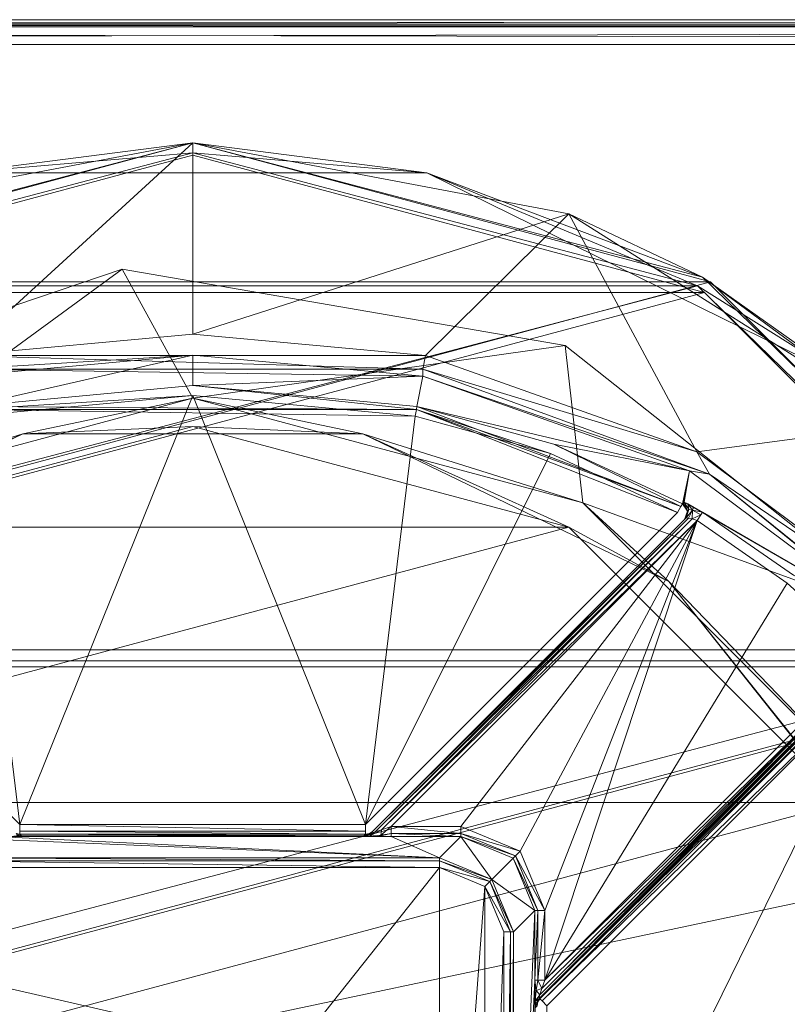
# Model space of a CAD drawing. Header units: millimetres. Extents: x -95 to 95, y -82 to 20.
# Tile 15 of 17: x -4 to 12, y 1 to 20. Entities that reach past the tile are written whole.
import ezdxf

# ---------------------------------------------------------------- set-up
doc = ezdxf.new("R2010")
doc.units = ezdxf.units.MM
doc.header["$LTSCALE"] = 2540
for name, color, linetype, lineweight in [('1', 7, 'Continuous', 18), ('10', 7, 'Continuous', 18), ('105', 7, 'Continuous', 18), ('117', 7, 'Continuous', 18), ('120', 7, 'Continuous', 18), ('123', 7, 'Continuous', 18), ('128', 7, 'Continuous', 18), ('147', 7, 'Continuous', 18), ('148', 7, 'Continuous', 18), ('149', 7, 'Continuous', 18), ('15', 7, 'Continuous', 18), ('152', 7, 'Continuous', 18), ('159', 7, 'Continuous', 18), ('160', 7, 'Continuous', 18), ('180', 7, 'Continuous', 18), ('181', 7, 'Continuous', 18), ('182', 7, 'Continuous', 18), ('183', 7, 'Continuous', 18), ('184', 7, 'Continuous', 18), ('185', 7, 'Continuous', 18), ('186', 7, 'Continuous', 18), ('187', 7, 'Continuous', 18), ('188', 7, 'Continuous', 18), ('189', 7, 'Continuous', 18), ('195', 7, 'Continuous', 18), ('198', 7, 'Continuous', 18), ('2', 7, 'Continuous', 18), ('213', 7, 'Continuous', 18), ('216', 7, 'Continuous', 18), ('217', 7, 'Continuous', 18), ('218', 7, 'Continuous', 18), ('222', 7, 'Continuous', 18), ('223', 7, 'Continuous', 18), ('269', 7, 'Continuous', 18), ('271', 7, 'Continuous', 18), ('272', 7, 'Continuous', 18), ('273', 7, 'Continuous', 18), ('275', 7, 'Continuous', 18), ('279', 7, 'Continuous', 18), ('32', 7, 'Continuous', 18), ('69', 7, 'Continuous', 18), ('71', 7, 'Continuous', 18), ('73', 7, 'Continuous', 18), ('74', 7, 'Continuous', 18), ('75', 7, 'Continuous', 18), ('77', 7, 'Continuous', 18), ('81', 7, 'Continuous', 18), ('82', 7, 'Continuous', 18), ('83', 7, 'Continuous', 18), ('91', 7, 'Continuous', 18)]:
    doc.layers.add(name, color=color, linetype=linetype, lineweight=lineweight)

msp = doc.modelspace()

# ---------------------------------------------------------------- linework, layer by layer
at = {"layer": '1', "color": 7, "linetype": 'Continuous'}
for points in [[(-94.5, 20), (94.5, 20), (-94.5, -20), (-94.5, 20)], [(-94.5, -20), (94.5, 20), (-34.625, -20), (-94.5, -20)], [(-34.625, -20), (94.5, 20), (-29.623, -20.689), (-34.625, -20)], [(-29.623, -20.689), (94.5, 20), (-25.002, -22.699), (-29.623, -20.689)], [(-25.002, -22.699), (94.5, 20), (-21.096, -25.882), (-25.002, -22.699)], [(-21.096, -25.882), (94.5, 20), (-18.193, -30), (-21.096, -25.882)], [(-18.193, -30), (94.5, 20), (25.005, -22.697), (-18.193, -30)]]:
    msp.add_3dface(points, dxfattribs=at)
at = {"layer": '10', "color": 7, "linetype": 'Continuous'}
for points in [[(94.5, 20.5, 0.5), (-94.5, 20.5, 0.5), (94.5, 20.5, 24), (94.5, 20.5, 0.5)], [(94.5, 20.5, 24), (-94.5, 20.5, 0.5), (93.495, 20.5, 27.75), (94.5, 20.5, 24)], [(93.495, 20.5, 27.75), (-94.5, 20.5, 0.5), (90.75, 20.5, 30.495), (93.495, 20.5, 27.75)], [(90.75, 20.5, 30.495), (-94.5, 20.5, 0.5), (87, 20.5, 31.5), (90.75, 20.5, 30.495)], [(87, 20.5, 31.5), (-94.5, 20.5, 0.5), (-87, 20.5, 31.5), (87, 20.5, 31.5)]]:
    msp.add_3dface(points, dxfattribs=at)
at = {"layer": '105', "linetype": 'Continuous'}
for points in [[(0, 18, 90), (-10.333, 15.282, 90), (-4.747, 17.396, 90.141), (0, 18, 90)], [(0, 18, 90), (-4.747, 17.396, 90.141), (4.747, 17.396, 90.141), (0, 18, 90)], [(10.333, 15.282, 90), (0, 18, 90), (4.747, 17.396, 90.141), (10.333, 15.282, 90)], [(-10.237, 15.106, 90.2), (0, 17.8, 90.2), (-4.747, 17.396, 90.141), (-10.237, 15.106, 90.2)], [(-4.747, 17.396, 90.141), (0, 17.8, 90.2), (4.747, 17.396, 90.141), (-4.747, 17.396, 90.141)], [(0, 17.8, 90.2), (10.237, 15.106, 90.2), (4.747, 17.396, 90.141), (0, 17.8, 90.2)], [(10.333, 15.282, 90), (4.747, 17.396, 90.141), (13.264, 13.205, 90.141), (10.333, 15.282, 90)], [(4.747, 17.396, 90.141), (10.237, 15.106, 90.2), (13.264, 13.205, 90.141), (4.747, 17.396, 90.141)], [(17.992, 7.831, 90), (10.333, 15.282, 90), (13.264, 13.205, 90.141), (17.992, 7.831, 90)], [(10.237, 15.106, 90.2), (17.824, 7.721, 90.2), (13.264, 13.205, 90.141), (10.237, 15.106, 90.2)]]:
    msp.add_3dface(points, dxfattribs=at)
at = {"layer": '117', "linetype": 'Continuous'}
for points in [[(0, 12.881, 87.7), (-3.505, 4.182, 87.7), (-4.51, 12.461, 87.7), (0, 12.881, 87.7)], [(3.505, 4.182, 87.7), (-3.505, 4.182, 87.7), (0, 12.881, 87.7), (3.505, 4.182, 87.7)], [(4.51, 12.461, 87.7), (3.505, 4.182, 87.7), (0, 12.881, 87.7), (4.51, 12.461, 87.7)], [(-4.51, 12.461, 87.7), (-3.505, 4.182, 87.7), (-9.831, 10.508, 87.7), (-4.51, 12.461, 87.7)], [(7.252, 11.705, 87.7), (3.505, 4.182, 87.7), (4.51, 12.461, 87.7), (7.252, 11.705, 87.7)], [(9.831, 10.508, 87.7), (3.505, 4.182, 87.7), (7.252, 11.705, 87.7), (9.831, 10.508, 87.7)], [(7.182, -6.505, 87.7), (7.182, 0.505, 87.7), (13.933, 7.256, 87.7), (7.182, -6.505, 87.7)], [(15.219, -14.542, 87.7), (7.182, -6.505, 87.7), (13.933, 7.256, 87.7), (15.219, -14.542, 87.7)]]:
    msp.add_3dface(points, dxfattribs=at)
at = {"layer": '120', "linetype": 'Continuous'}
for points in [[(-5.006, 3.505, 69.295), (-5.438, 3.937, 85.805), (5.006, 3.505, 69.295), (-5.006, 3.505, 69.295)], [(5.006, 3.505, 69.295), (-5.438, 3.937, 85.805), (-4.026, 3.937, 85.805), (5.006, 3.505, 69.295)], [(-3.799, 3.938, 85.839), (4.026, 3.937, 85.805), (-4.026, 3.937, 85.805), (-3.799, 3.938, 85.839)], [(4.026, 3.937, 85.805), (5.006, 3.505, 69.295), (-4.026, 3.937, 85.805), (4.026, 3.937, 85.805)], [(-3.625, 3.941, 85.925), (3.762, 3.939, 85.852), (-3.799, 3.938, 85.839), (-3.625, 3.941, 85.925)], [(3.762, 3.939, 85.852), (4.026, 3.937, 85.805), (-3.799, 3.938, 85.839), (3.762, 3.939, 85.852)], [(-3.512, 3.944, 86.048), (3.584, 3.941, 85.959), (-3.625, 3.941, 85.925), (-3.512, 3.944, 86.048)], [(3.584, 3.941, 85.959), (3.762, 3.939, 85.852), (-3.625, 3.941, 85.925), (3.584, 3.941, 85.959)], [(-3.471, 3.948, 86.205), (3.584, 3.941, 85.959), (-3.512, 3.944, 86.048), (-3.471, 3.948, 86.205)], [(3.505, 3.982, 87.505), (3.471, 3.948, 86.205), (-3.505, 3.982, 87.505), (3.505, 3.982, 87.505)], [(-3.505, 3.982, 87.505), (3.471, 3.948, 86.205), (-3.471, 3.948, 86.205), (-3.505, 3.982, 87.505)], [(3.471, 3.948, 86.205), (3.584, 3.941, 85.959), (-3.471, 3.948, 86.205), (3.471, 3.948, 86.205)], [(5.438, 3.937, 85.805), (5.006, 3.505, 69.295), (4.026, 3.937, 85.805), (5.438, 3.937, 85.805)]]:
    msp.add_3dface(points, dxfattribs=at)
at = {"layer": '123', "linetype": 'Continuous'}
for points in [[(6.505, 2.006, 69.295), (6.937, 2.438, 85.805), (6.505, -8.006, 69.295), (6.505, 2.006, 69.295)], [(6.505, -8.006, 69.295), (6.937, 2.438, 85.805), (6.937, 1.026, 85.805), (6.505, -8.006, 69.295)], [(6.937, -7.026, 85.805), (6.505, -8.006, 69.295), (6.937, 1.026, 85.805), (6.937, -7.026, 85.805)], [(6.938, 0.799, 85.839), (6.937, -7.026, 85.805), (6.937, 1.026, 85.805), (6.938, 0.799, 85.839)], [(6.939, -6.762, 85.852), (6.937, -7.026, 85.805), (6.938, 0.799, 85.839), (6.939, -6.762, 85.852)], [(6.941, 0.625, 85.925), (6.939, -6.762, 85.852), (6.938, 0.799, 85.839), (6.941, 0.625, 85.925)], [(6.941, -6.584, 85.959), (6.939, -6.762, 85.852), (6.941, 0.625, 85.925), (6.941, -6.584, 85.959)], [(6.944, 0.512, 86.048), (6.941, -6.584, 85.959), (6.941, 0.625, 85.925), (6.944, 0.512, 86.048)]]:
    msp.add_3dface(points, dxfattribs=at)
at = {"layer": '128', "linetype": 'Continuous'}
for points in [[(5.006, 3.505, 69.295), (5.438, 3.937, 85.805), (6.066, 3.066, 69.293), (5.006, 3.505, 69.295)], [(6.066, 3.066, 69.293), (5.438, 3.937, 85.805), (6.498, 3.498, 85.807), (6.066, 3.066, 69.293)], [(6.937, 2.438, 85.805), (6.066, 3.066, 69.293), (6.498, 3.498, 85.807), (6.937, 2.438, 85.805)], [(6.937, 2.438, 85.805), (6.505, 2.006, 69.295), (6.066, 3.066, 69.293), (6.937, 2.438, 85.805)]]:
    msp.add_3dface(points, dxfattribs=at)
at = {"layer": '147', "linetype": 'Continuous'}
for points in [[(6.305, -8.006, 69.1), (6.305, 2.006, 69.1), (6.445, 2.006, 69.157), (6.305, -8.006, 69.1)], [(6.445, -8.006, 69.157), (6.305, -8.006, 69.1), (6.445, 2.006, 69.157), (6.445, -8.006, 69.157)], [(6.505, 2.006, 69.295), (6.505, -8.006, 69.295), (6.445, -8.006, 69.157), (6.505, 2.006, 69.295)], [(6.505, 2.006, 69.295), (6.445, -8.006, 69.157), (6.445, 2.006, 69.157), (6.505, 2.006, 69.295)]]:
    msp.add_3dface(points, dxfattribs=at)
at = {"layer": '148', "linetype": 'Continuous'}
for points in [[(5.006, 3.505, 69.295), (6.066, 3.066, 69.293), (5.006, 3.445, 69.157), (5.006, 3.505, 69.295)], [(6.023, 3.023, 69.157), (5.006, 3.305, 69.1), (5.006, 3.445, 69.157), (6.023, 3.023, 69.157)], [(6.066, 3.066, 69.293), (6.023, 3.023, 69.157), (5.006, 3.445, 69.157), (6.066, 3.066, 69.293)], [(5.924, 2.925, 69.1), (5.006, 3.305, 69.1), (6.023, 3.023, 69.157), (5.924, 2.925, 69.1)], [(6.445, 2.006, 69.157), (5.924, 2.925, 69.1), (6.023, 3.023, 69.157), (6.445, 2.006, 69.157)], [(6.066, 3.066, 69.293), (6.505, 2.006, 69.295), (6.023, 3.023, 69.157), (6.066, 3.066, 69.293)], [(6.505, 2.006, 69.295), (6.445, 2.006, 69.157), (6.023, 3.023, 69.157), (6.505, 2.006, 69.295)], [(6.305, 2.006, 69.1), (5.924, 2.925, 69.1), (6.445, 2.006, 69.157), (6.305, 2.006, 69.1)]]:
    msp.add_3dface(points, dxfattribs=at)
at = {"layer": '149', "linetype": 'Continuous'}
for points in [[(-5.006, 3.505, 69.295), (5.006, 3.505, 69.295), (5.006, 3.445, 69.157), (-5.006, 3.505, 69.295)], [(-5.006, 3.505, 69.295), (5.006, 3.445, 69.157), (-5.006, 3.445, 69.157), (-5.006, 3.505, 69.295)], [(5.006, 3.305, 69.1), (-5.006, 3.305, 69.1), (-5.006, 3.445, 69.157), (5.006, 3.305, 69.1)], [(5.006, 3.445, 69.157), (5.006, 3.305, 69.1), (-5.006, 3.445, 69.157), (5.006, 3.445, 69.157)]]:
    msp.add_3dface(points, dxfattribs=at)
at = {"layer": '15', "color": 7, "linetype": 'Continuous'}
for points in [[(87, 20.5, 31.5), (-87, 20.5, 31.5), (-87, 20.354, 31.854), (87, 20.5, 31.5)], [(87, 20.354, 31.854), (87, 20.5, 31.5), (-87, 20.354, 31.854), (87, 20.354, 31.854)], [(-87, 20, 32), (87, 20, 32), (87, 20.354, 31.854), (-87, 20, 32)], [(-87, 20, 32), (87, 20.354, 31.854), (-87, 20.354, 31.854), (-87, 20, 32)]]:
    msp.add_3dface(points, dxfattribs=at)
at = {"layer": '152', "linetype": 'Continuous'}
for points in [[(7.04, 0.646, 87.5), (13.791, 7.397, 87.5), (13.833, 7.356, 87.641), (7.04, 0.646, 87.5)], [(7.082, 0.605, 87.641), (7.04, 0.646, 87.5), (13.833, 7.356, 87.641), (7.082, 0.605, 87.641)], [(13.933, 7.256, 87.7), (7.082, 0.605, 87.641), (13.833, 7.356, 87.641), (13.933, 7.256, 87.7)], [(13.933, 7.256, 87.7), (7.182, 0.505, 87.7), (7.082, 0.605, 87.641), (13.933, 7.256, 87.7)]]:
    msp.add_3dface(points, dxfattribs=at)
at = {"layer": '159', "linetype": 'Continuous'}
for points in [[(3.612, 4.006, 86.2), (10.006, 10.4, 86.2), (10.054, 10.393, 86.082), (3.612, 4.006, 86.2)], [(3.696, 4.03, 86.077), (3.612, 4.006, 86.2), (10.054, 10.393, 86.082), (3.696, 4.03, 86.077)], [(10.124, 10.375, 86.026), (3.696, 4.03, 86.077), (10.054, 10.393, 86.082), (10.124, 10.375, 86.026)], [(3.829, 4.072, 86.023), (3.696, 4.03, 86.077), (10.124, 10.375, 86.026), (3.829, 4.072, 86.023)], [(10.231, 10.342, 86), (3.829, 4.072, 86.023), (10.124, 10.375, 86.026), (10.231, 10.342, 86)], [(10.231, 10.342, 86), (4.026, 4.137, 86), (3.829, 4.072, 86.023), (10.231, 10.342, 86)]]:
    msp.add_3dface(points, dxfattribs=at)
at = {"layer": '160', "linetype": 'Continuous'}
for points in [[(7.137, 1.026, 86), (13.699, 7.588, 86), (13.779, 7.497, 86.04), (7.137, 1.026, 86)], [(13.823, 7.429, 86.2), (7.006, 0.612, 86.2), (7.014, 0.642, 86.121), (13.823, 7.429, 86.2)], [(13.823, 7.429, 86.2), (7.014, 0.642, 86.121), (13.809, 7.457, 86.094), (13.823, 7.429, 86.2)], [(7.014, 0.642, 86.121), (7.039, 0.726, 86.06), (13.809, 7.457, 86.094), (7.014, 0.642, 86.121)], [(7.039, 0.726, 86.06), (7.081, 0.856, 86.017), (13.779, 7.497, 86.04), (7.039, 0.726, 86.06)], [(13.809, 7.457, 86.094), (7.039, 0.726, 86.06), (13.779, 7.497, 86.04), (13.809, 7.457, 86.094)], [(7.081, 0.856, 86.017), (7.137, 1.026, 86), (13.779, 7.497, 86.04), (7.081, 0.856, 86.017)]]:
    msp.add_3dface(points, dxfattribs=at)
at = {"layer": '180', "linetype": 'Continuous'}
for points in [[(6.963, 0.547, 86.203), (7.006, 0.612, 86.2), (6.997, 0.582, 87.503), (6.963, 0.547, 86.203)], [(7.006, 0.612, 86.2), (7.04, 0.646, 87.5), (6.997, 0.582, 87.503), (7.006, 0.612, 86.2)], [(6.963, 0.547, 86.203), (6.982, 0.505, 87.505), (6.948, 0.471, 86.205), (6.963, 0.547, 86.203)], [(6.982, 0.505, 87.505), (6.963, 0.547, 86.203), (6.997, 0.582, 87.503), (6.982, 0.505, 87.505)]]:
    msp.add_3dface(points, dxfattribs=at)
at = {"layer": '181', "linetype": 'Continuous'}
for points in [[(6.938, 0.799, 85.839), (6.937, 1.026, 85.805), (6.962, 0.813, 85.928), (6.938, 0.799, 85.839)], [(6.937, 1.026, 85.805), (6.998, 1.026, 85.943), (6.962, 0.813, 85.928), (6.937, 1.026, 85.805)], [(6.998, 1.026, 85.943), (7.081, 0.856, 86.017), (6.962, 0.813, 85.928), (6.998, 1.026, 85.943)], [(7.137, 1.026, 86), (7.081, 0.856, 86.017), (6.998, 1.026, 85.943), (7.137, 1.026, 86)], [(6.941, 0.625, 85.925), (6.938, 0.799, 85.839), (6.962, 0.813, 85.928), (6.941, 0.625, 85.925)], [(6.941, 0.625, 85.925), (6.962, 0.813, 85.928), (6.945, 0.595, 85.995), (6.941, 0.625, 85.925)], [(6.962, 0.813, 85.928), (7.039, 0.726, 86.06), (6.945, 0.595, 85.995), (6.962, 0.813, 85.928)], [(7.081, 0.856, 86.017), (7.039, 0.726, 86.06), (6.962, 0.813, 85.928), (7.081, 0.856, 86.017)], [(6.944, 0.512, 86.048), (6.941, 0.625, 85.925), (6.945, 0.595, 85.995), (6.944, 0.512, 86.048)], [(7.039, 0.726, 86.06), (7.014, 0.642, 86.121), (6.945, 0.595, 85.995), (7.039, 0.726, 86.06)], [(7.014, 0.642, 86.121), (7.006, 0.612, 86.2), (6.945, 0.595, 85.995), (7.014, 0.642, 86.121)], [(7.006, 0.612, 86.2), (6.963, 0.547, 86.203), (6.945, 0.595, 85.995), (7.006, 0.612, 86.2)], [(6.948, 0.471, 86.205), (6.944, 0.512, 86.048), (6.945, 0.595, 85.995), (6.948, 0.471, 86.205)], [(6.963, 0.547, 86.203), (6.948, 0.471, 86.205), (6.945, 0.595, 85.995), (6.963, 0.547, 86.203)]]:
    msp.add_3dface(points, dxfattribs=at)
at = {"layer": '182', "linetype": 'Continuous'}
for points in [[(6.937, 1.026, 85.805), (6.937, 2.438, 85.805), (6.998, 2.438, 85.943), (6.937, 1.026, 85.805)], [(6.998, 1.026, 85.943), (6.937, 1.026, 85.805), (6.998, 2.438, 85.943), (6.998, 1.026, 85.943)], [(7.137, 2.438, 86), (7.137, 1.026, 86), (6.998, 1.026, 85.943), (7.137, 2.438, 86)], [(7.137, 2.438, 86), (6.998, 1.026, 85.943), (6.998, 2.438, 85.943), (7.137, 2.438, 86)]]:
    msp.add_3dface(points, dxfattribs=at)
at = {"layer": '183', "linetype": 'Continuous'}
for points in [[(5.438, 4.137, 86), (6.639, 3.64, 86), (5.438, 3.998, 85.943), (5.438, 4.137, 86)], [(5.438, 3.998, 85.943), (6.639, 3.64, 86), (6.542, 3.542, 85.945), (5.438, 3.998, 85.943)], [(5.438, 3.937, 85.805), (5.438, 3.998, 85.943), (6.542, 3.542, 85.945), (5.438, 3.937, 85.805)], [(6.498, 3.498, 85.807), (5.438, 3.937, 85.805), (6.542, 3.542, 85.945), (6.498, 3.498, 85.807)], [(6.639, 3.64, 86), (7.137, 2.438, 86), (6.542, 3.542, 85.945), (6.639, 3.64, 86)], [(6.998, 2.438, 85.943), (6.498, 3.498, 85.807), (6.542, 3.542, 85.945), (6.998, 2.438, 85.943)], [(6.937, 2.438, 85.805), (6.498, 3.498, 85.807), (6.998, 2.438, 85.943), (6.937, 2.438, 85.805)], [(7.137, 2.438, 86), (6.998, 2.438, 85.943), (6.542, 3.542, 85.945), (7.137, 2.438, 86)]]:
    msp.add_3dface(points, dxfattribs=at)
at = {"layer": '184', "linetype": 'Continuous'}
for points in [[(4.026, 4.137, 86), (5.438, 4.137, 86), (5.438, 3.998, 85.943), (4.026, 4.137, 86)], [(4.026, 4.137, 86), (5.438, 3.998, 85.943), (4.026, 3.998, 85.943), (4.026, 4.137, 86)], [(5.438, 3.937, 85.805), (4.026, 3.937, 85.805), (4.026, 3.998, 85.943), (5.438, 3.937, 85.805)], [(5.438, 3.998, 85.943), (5.438, 3.937, 85.805), (4.026, 3.998, 85.943), (5.438, 3.998, 85.943)]]:
    msp.add_3dface(points, dxfattribs=at)
at = {"layer": '185', "linetype": 'Continuous'}
for points in [[(3.547, 3.963, 86.203), (3.696, 4.03, 86.077), (3.471, 3.948, 86.205), (3.547, 3.963, 86.203)], [(3.471, 3.948, 86.205), (3.696, 4.03, 86.077), (3.584, 3.941, 85.959), (3.471, 3.948, 86.205)], [(3.612, 4.006, 86.2), (3.696, 4.03, 86.077), (3.547, 3.963, 86.203), (3.612, 4.006, 86.2)], [(3.696, 4.03, 86.077), (3.829, 4.072, 86.023), (3.584, 3.941, 85.959), (3.696, 4.03, 86.077)], [(3.584, 3.941, 85.959), (3.829, 4.072, 86.023), (3.813, 3.962, 85.928), (3.584, 3.941, 85.959)], [(4.026, 3.937, 85.805), (3.762, 3.939, 85.852), (4.026, 3.998, 85.943), (4.026, 3.937, 85.805)], [(4.026, 3.998, 85.943), (3.762, 3.939, 85.852), (3.813, 3.962, 85.928), (4.026, 3.998, 85.943)], [(3.829, 4.072, 86.023), (4.026, 4.137, 86), (3.813, 3.962, 85.928), (3.829, 4.072, 86.023)], [(4.026, 4.137, 86), (4.026, 3.998, 85.943), (3.813, 3.962, 85.928), (4.026, 4.137, 86)], [(3.762, 3.939, 85.852), (3.584, 3.941, 85.959), (3.813, 3.962, 85.928), (3.762, 3.939, 85.852)]]:
    msp.add_3dface(points, dxfattribs=at)
at = {"layer": '186', "linetype": 'Continuous'}
for points in [[(3.471, 3.948, 86.205), (3.505, 3.982, 87.505), (3.582, 3.997, 87.503), (3.471, 3.948, 86.205)], [(3.547, 3.963, 86.203), (3.471, 3.948, 86.205), (3.582, 3.997, 87.503), (3.547, 3.963, 86.203)], [(3.646, 4.04, 87.5), (3.612, 4.006, 86.2), (3.547, 3.963, 86.203), (3.646, 4.04, 87.5)], [(3.646, 4.04, 87.5), (3.547, 3.963, 86.203), (3.582, 3.997, 87.503), (3.646, 4.04, 87.5)]]:
    msp.add_3dface(points, dxfattribs=at)
at = {"layer": '187', "linetype": 'Continuous'}
for points in [[(-3.505, 4.182, 87.7), (3.505, 4.182, 87.7), (3.505, 4.043, 87.644), (-3.505, 4.182, 87.7)], [(-3.505, 4.043, 87.644), (-3.505, 4.182, 87.7), (3.505, 4.043, 87.644), (-3.505, 4.043, 87.644)], [(3.505, 3.982, 87.505), (-3.505, 3.982, 87.505), (-3.505, 4.043, 87.644), (3.505, 3.982, 87.505)], [(3.505, 3.982, 87.505), (-3.505, 4.043, 87.644), (3.505, 4.043, 87.644), (3.505, 3.982, 87.505)]]:
    msp.add_3dface(points, dxfattribs=at)
at = {"layer": '188', "linetype": 'Continuous'}
for points in [[(-3.505, 3.982, 87.505), (-3.547, 3.963, 86.203), (-3.582, 3.997, 87.503), (-3.505, 3.982, 87.505)], [(-3.547, 3.963, 86.203), (-3.505, 3.982, 87.505), (-3.471, 3.948, 86.205), (-3.547, 3.963, 86.203)]]:
    msp.add_3dface(points, dxfattribs=at)
at = {"layer": '189', "linetype": 'Continuous'}
for points in [[(-3.547, 3.963, 86.203), (-3.471, 3.948, 86.205), (-3.595, 3.945, 85.995), (-3.547, 3.963, 86.203)], [(-3.471, 3.948, 86.205), (-3.512, 3.944, 86.048), (-3.595, 3.945, 85.995), (-3.471, 3.948, 86.205)]]:
    msp.add_3dface(points, dxfattribs=at)
at = {"layer": '195', "linetype": 'Continuous'}
for points in [[(-4.662, 13.268, 69.71), (0, 13.696, 69.912), (-4.547, 12.657, 87.507), (-4.662, 13.268, 69.71)], [(-4.547, 12.657, 87.507), (0, 13.696, 69.912), (0, 13.081, 87.507), (-4.547, 12.657, 87.507)], [(0, 13.696, 69.912), (4.662, 13.268, 69.71), (0, 13.081, 87.507), (0, 13.696, 69.912)], [(0, 13.081, 87.507), (4.662, 13.268, 69.71), (4.547, 12.657, 87.507), (0, 13.081, 87.507)]]:
    msp.add_3dface(points, dxfattribs=at)
at = {"layer": '198', "linetype": 'Continuous'}
for points in [[(4.547, 12.657, 87.507), (4.662, 13.268, 69.71), (10.075, 11.349, 68.8), (4.547, 12.657, 87.507)], [(4.547, 12.657, 87.507), (10.075, 11.349, 68.8), (7.321, 11.893, 87.507), (4.547, 12.657, 87.507)], [(7.321, 11.893, 87.507), (10.075, 11.349, 68.8), (9.93, 10.682, 87.507), (7.321, 11.893, 87.507)], [(9.93, 10.682, 87.507), (10.075, 11.349, 68.8), (9.947, 10.698, 86.857), (9.93, 10.682, 87.507)], [(9.963, 10.715, 86.207), (9.947, 10.698, 86.857), (10.075, 11.349, 68.8), (9.963, 10.715, 86.207)], [(10.075, 11.349, 68.8), (14.231, 8.253, 67.332), (9.963, 10.715, 86.207), (10.075, 11.349, 68.8)], [(9.963, 10.715, 86.207), (14.231, 8.253, 67.332), (10.039, 10.681, 85.971), (9.963, 10.715, 86.207)], [(10.039, 10.681, 85.971), (14.231, 8.253, 67.332), (10.155, 10.618, 85.86), (10.039, 10.681, 85.971)], [(10.155, 10.618, 85.86), (14.231, 8.253, 67.332), (10.334, 10.513, 85.807), (10.155, 10.618, 85.86)], [(10.334, 10.513, 85.807), (14.231, 8.253, 67.332), (12.178, 9.234, 85.807), (10.334, 10.513, 85.807)]]:
    msp.add_3dface(points, dxfattribs=at)
at = {"layer": '2', "color": 7, "linetype": 'Continuous'}
for points in [[(-87, 20, 32), (-25.005, -22.697, 32), (18.193, -30, 32), (-87, 20, 32)], [(87, 20, 32), (-87, 20, 32), (87, -20, 32), (87, 20, 32)], [(87, -20, 32), (-87, 20, 32), (34.625, -20, 32), (87, -20, 32)], [(34.625, -20, 32), (-87, 20, 32), (29.623, -20.689, 32), (34.625, -20, 32)], [(29.623, -20.689, 32), (-87, 20, 32), (25.002, -22.699, 32), (29.623, -20.689, 32)], [(25.002, -22.699, 32), (-87, 20, 32), (21.096, -25.882, 32), (25.002, -22.699, 32)], [(21.096, -25.882, 32), (-87, 20, 32), (18.193, -30, 32), (21.096, -25.882, 32)]]:
    msp.add_3dface(points, dxfattribs=at)
at = {"layer": '213', "linetype": 'Continuous'}
for points in [[(7.252, 11.705, 87.7), (4.51, 12.461, 87.7), (4.536, 12.597, 87.644), (7.252, 11.705, 87.7)], [(4.536, 12.597, 87.644), (4.547, 12.657, 87.507), (9.898, 10.626, 87.646), (4.536, 12.597, 87.644)], [(9.831, 10.508, 87.7), (7.252, 11.705, 87.7), (4.536, 12.597, 87.644), (9.831, 10.508, 87.7)], [(9.831, 10.508, 87.7), (4.536, 12.597, 87.644), (9.898, 10.626, 87.646), (9.831, 10.508, 87.7)], [(4.547, 12.657, 87.507), (7.321, 11.893, 87.507), (9.898, 10.626, 87.646), (4.547, 12.657, 87.507)], [(7.321, 11.893, 87.507), (9.93, 10.682, 87.507), (9.898, 10.626, 87.646), (7.321, 11.893, 87.507)]]:
    msp.add_3dface(points, dxfattribs=at)
at = {"layer": '216', "linetype": 'Continuous'}
for points in [[(9.963, 10.715, 86.207), (10.039, 10.681, 85.971), (10.062, 10.568, 86.206), (9.963, 10.715, 86.207)], [(10.039, 10.681, 85.971), (10.155, 10.618, 85.86), (10.132, 10.553, 86.024), (10.039, 10.681, 85.971)], [(10.062, 10.568, 86.206), (10.039, 10.681, 85.971), (10.132, 10.553, 86.024), (10.062, 10.568, 86.206)], [(10.155, 10.618, 85.86), (10.334, 10.513, 85.807), (10.132, 10.553, 86.024), (10.155, 10.618, 85.86)], [(10.006, 10.4, 86.2), (10.062, 10.568, 86.206), (10.132, 10.553, 86.024), (10.006, 10.4, 86.2)], [(10.054, 10.393, 86.082), (10.006, 10.4, 86.2), (10.132, 10.553, 86.024), (10.054, 10.393, 86.082)], [(10.124, 10.375, 86.026), (10.054, 10.393, 86.082), (10.132, 10.553, 86.024), (10.124, 10.375, 86.026)], [(10.124, 10.375, 86.026), (10.132, 10.553, 86.024), (10.303, 10.461, 85.944), (10.124, 10.375, 86.026)], [(10.231, 10.342, 86), (10.124, 10.375, 86.026), (10.303, 10.461, 85.944), (10.231, 10.342, 86)], [(10.132, 10.553, 86.024), (10.334, 10.513, 85.807), (10.303, 10.461, 85.944), (10.132, 10.553, 86.024)]]:
    msp.add_3dface(points, dxfattribs=at)
at = {"layer": '217', "linetype": 'Continuous'}
for points in [[(9.93, 10.682, 87.507), (9.947, 10.698, 86.857), (10.029, 10.535, 87.506), (9.93, 10.682, 87.507)], [(9.947, 10.698, 86.857), (9.963, 10.715, 86.207), (10.029, 10.535, 87.506), (9.947, 10.698, 86.857)], [(9.963, 10.715, 86.207), (10.062, 10.568, 86.206), (10.029, 10.535, 87.506), (9.963, 10.715, 86.207)], [(9.989, 10.383, 86.85), (9.972, 10.366, 87.5), (10.029, 10.535, 87.506), (9.989, 10.383, 86.85)], [(10.006, 10.4, 86.2), (9.989, 10.383, 86.85), (10.029, 10.535, 87.506), (10.006, 10.4, 86.2)], [(10.062, 10.568, 86.206), (10.006, 10.4, 86.2), (10.029, 10.535, 87.506), (10.062, 10.568, 86.206)]]:
    msp.add_3dface(points, dxfattribs=at)
at = {"layer": '218', "linetype": 'Continuous'}
for points in [[(-4.547, 12.657, 87.507), (0, 13.081, 87.507), (4.536, 12.597, 87.644), (-4.547, 12.657, 87.507)], [(0, 13.081, 87.507), (4.547, 12.657, 87.507), (4.536, 12.597, 87.644), (0, 13.081, 87.507)], [(4.51, 12.461, 87.7), (0, 12.881, 87.7), (-4.536, 12.597, 87.644), (4.51, 12.461, 87.7)], [(0, 12.881, 87.7), (-4.51, 12.461, 87.7), (-4.536, 12.597, 87.644), (0, 12.881, 87.7)], [(-4.536, 12.597, 87.644), (-4.547, 12.657, 87.507), (4.536, 12.597, 87.644), (-4.536, 12.597, 87.644)], [(4.51, 12.461, 87.7), (-4.536, 12.597, 87.644), (4.536, 12.597, 87.644), (4.51, 12.461, 87.7)]]:
    msp.add_3dface(points, dxfattribs=at)
at = {"layer": '222', "linetype": 'Continuous'}
for points in [[(-4.718, 13.689, 69.449), (0, 14.122, 69.651), (4.718, 13.689, 69.449), (-4.718, 13.689, 69.449)], [(-4.718, 13.689, 69.449), (4.718, 13.689, 69.449), (4.668, 13.411, 69.466), (-4.718, 13.689, 69.449)], [(-4.668, 13.411, 69.466), (-4.718, 13.689, 69.449), (4.668, 13.411, 69.466), (-4.668, 13.411, 69.466)], [(4.662, 13.268, 69.71), (0, 13.696, 69.912), (-4.668, 13.411, 69.466), (4.662, 13.268, 69.71)], [(0, 13.696, 69.912), (-4.662, 13.268, 69.71), (-4.668, 13.411, 69.466), (0, 13.696, 69.912)], [(4.662, 13.268, 69.71), (-4.668, 13.411, 69.466), (4.668, 13.411, 69.466), (4.662, 13.268, 69.71)]]:
    msp.add_3dface(points, dxfattribs=at)
at = {"layer": '223', "linetype": 'Continuous'}
for points in [[(4.718, 13.689, 69.449), (10.221, 11.739, 68.539), (4.668, 13.411, 69.466), (4.718, 13.689, 69.449)], [(4.662, 13.268, 69.71), (4.668, 13.411, 69.466), (10.48, 11.286, 68.461), (4.662, 13.268, 69.71)], [(4.668, 13.411, 69.466), (10.221, 11.739, 68.539), (10.48, 11.286, 68.461), (4.668, 13.411, 69.466)], [(10.075, 11.349, 68.8), (4.662, 13.268, 69.71), (10.48, 11.286, 68.461), (10.075, 11.349, 68.8)], [(10.221, 11.739, 68.539), (14.444, 8.59, 67.071), (10.48, 11.286, 68.461), (10.221, 11.739, 68.539)], [(14.231, 8.253, 67.332), (10.075, 11.349, 68.8), (10.48, 11.286, 68.461), (14.231, 8.253, 67.332)], [(10.48, 11.286, 68.461), (14.444, 8.59, 67.071), (15.151, 7.485, 66.664), (10.48, 11.286, 68.461)], [(14.231, 8.253, 67.332), (10.48, 11.286, 68.461), (15.151, 7.485, 66.664), (14.231, 8.253, 67.332)]]:
    msp.add_3dface(points, dxfattribs=at)
at = {"layer": '269', "color": 7, "linetype": 'Continuous'}
for points in [[(0, 17.75, 59.5), (-10.375, 14.97, 59.5), (10.375, 14.97, 59.5), (0, 17.75, 59.5)], [(-10.375, 14.97, 59.5), (-17.97, 7.375, 59.5), (10.375, 14.97, 59.5), (-10.375, 14.97, 59.5)], [(10.375, 14.97, 59.5), (-17.97, 7.375, 59.5), (17.97, 7.375, 59.5), (10.375, 14.97, 59.5)], [(-17.97, 7.375, 59.5), (-20.75, -3, 59.5), (17.97, 7.375, 59.5), (-17.97, 7.375, 59.5)], [(17.97, 7.375, 59.5), (-20.75, -3, 59.5), (20.75, -3, 59.5), (17.97, 7.375, 59.5)]]:
    msp.add_3dface(points, dxfattribs=at)
at = {"layer": '271', "color": 7, "linetype": 'Continuous'}
for points in [[(-10.375, 14.97, 59.5), (0, 17.75, 59.5), (-10.375, 14.97, 58.5), (-10.375, 14.97, 59.5)], [(-10.375, 14.97, 58.5), (0, 17.75, 59.5), (0, 17.75, 58.5), (-10.375, 14.97, 58.5)], [(0, 17.75, 59.5), (10.375, 14.97, 59.5), (0, 17.75, 58.5), (0, 17.75, 59.5)], [(0, 17.75, 58.5), (10.375, 14.97, 59.5), (10.375, 14.97, 58.5), (0, 17.75, 58.5)], [(10.375, 14.97, 59.5), (17.97, 7.375, 59.5), (10.375, 14.97, 58.5), (10.375, 14.97, 59.5)], [(10.375, 14.97, 58.5), (17.97, 7.375, 59.5), (17.97, 7.375, 58.5), (10.375, 14.97, 58.5)]]:
    msp.add_3dface(points, dxfattribs=at)
at = {"layer": '272', "linetype": 'Continuous'}
for points in [[(-7.625, 10.207, 62.4), (0, 12.25, 62.4), (-7.625, 10.207, 67.577), (-7.625, 10.207, 62.4)], [(-7.625, 10.207, 67.577), (0, 12.25, 62.4), (0, 12.25, 67.577), (-7.625, 10.207, 67.577)], [(0, 12.25, 62.4), (7.625, 10.207, 62.4), (0, 12.25, 67.577), (0, 12.25, 62.4)], [(0, 12.25, 67.577), (7.625, 10.207, 62.4), (7.625, 10.207, 67.577), (0, 12.25, 67.577)], [(7.625, 10.207, 62.4), (13.207, 4.625, 62.4), (7.625, 10.207, 67.577), (7.625, 10.207, 62.4)], [(7.625, 10.207, 67.577), (13.207, 4.625, 62.4), (13.207, 4.625, 67.577), (7.625, 10.207, 67.577)]]:
    msp.add_3dface(points, dxfattribs=at)
at = {"layer": '273', "linetype": 'Continuous'}
for points in [[(7.625, 10.207, 62.4), (0, 12.25, 62.4), (-7.625, 10.207, 62.4), (7.625, 10.207, 62.4)], [(13.207, 4.625, 62.4), (7.625, 10.207, 62.4), (-13.207, 4.625, 62.4), (13.207, 4.625, 62.4)], [(7.625, 10.207, 62.4), (-7.625, 10.207, 62.4), (-13.207, 4.625, 62.4), (7.625, 10.207, 62.4)], [(15.25, -3, 62.4), (13.207, 4.625, 62.4), (-15.25, -3, 62.4), (15.25, -3, 62.4)], [(13.207, 4.625, 62.4), (-13.207, 4.625, 62.4), (-15.25, -3, 62.4), (13.207, 4.625, 62.4)]]:
    msp.add_3dface(points, dxfattribs=at)
at = {"layer": '275', "linetype": 'Continuous'}
for points in [[(-10.065, 12.522, 59.5), (-7.912, 10.704, 67.7), (-1.433, 15.444, 59.5), (-10.065, 12.522, 59.5)], [(-7.912, 10.704, 67.7), (0, 12.823, 67.7), (-1.433, 15.444, 59.5), (-7.912, 10.704, 67.7)], [(-1.433, 15.444, 59.5), (0, 12.823, 67.7), (7.548, 13.89, 59.5), (-1.433, 15.444, 59.5)], [(0, 12.823, 67.7), (7.912, 10.704, 67.7), (7.548, 13.89, 59.5), (0, 12.823, 67.7)], [(7.548, 13.89, 59.5), (7.912, 10.704, 67.7), (14.696, 8.237, 59.5), (7.548, 13.89, 59.5)], [(7.912, 10.704, 67.7), (13.704, 4.912, 67.7), (14.696, 8.237, 59.5), (7.912, 10.704, 67.7)]]:
    msp.add_3dface(points, dxfattribs=at)
at = {"layer": '279', "linetype": 'Continuous'}
for points in [[(0, 12.823, 67.7), (-7.912, 10.704, 67.7), (-3.446, 12.099, 67.87), (0, 12.823, 67.7)], [(0, 12.823, 67.7), (-3.446, 12.099, 67.87), (3.446, 12.099, 67.87), (0, 12.823, 67.7)], [(7.912, 10.704, 67.7), (0, 12.823, 67.7), (3.446, 12.099, 67.87), (7.912, 10.704, 67.7)], [(-7.625, 10.207, 67.577), (0, 12.25, 67.577), (-3.446, 12.099, 67.87), (-7.625, 10.207, 67.577)], [(-3.446, 12.099, 67.87), (0, 12.25, 67.577), (3.446, 12.099, 67.87), (-3.446, 12.099, 67.87)], [(0, 12.25, 67.577), (7.625, 10.207, 67.577), (3.446, 12.099, 67.87), (0, 12.25, 67.577)], [(-9.656, 9.108, 67.87), (-7.625, 10.207, 67.577), (-3.446, 12.099, 67.87), (-9.656, 9.108, 67.87)], [(-7.912, 10.704, 67.7), (-9.656, 9.108, 67.87), (-3.446, 12.099, 67.87), (-7.912, 10.704, 67.7)], [(3.446, 12.099, 67.87), (7.625, 10.207, 67.577), (9.656, 9.108, 67.87), (3.446, 12.099, 67.87)], [(7.912, 10.704, 67.7), (3.446, 12.099, 67.87), (9.656, 9.108, 67.87), (7.912, 10.704, 67.7)], [(13.704, 4.912, 67.7), (7.912, 10.704, 67.7), (9.656, 9.108, 67.87), (13.704, 4.912, 67.7)], [(7.625, 10.207, 67.577), (13.207, 4.625, 67.577), (9.656, 9.108, 67.87), (7.625, 10.207, 67.577)], [(9.656, 9.108, 67.87), (13.207, 4.625, 67.577), (13.953, 3.72, 67.87), (9.656, 9.108, 67.87)], [(13.704, 4.912, 67.7), (9.656, 9.108, 67.87), (13.953, 3.72, 67.87), (13.704, 4.912, 67.7)]]:
    msp.add_3dface(points, dxfattribs=at)
at = {"layer": '32', "color": 7, "linetype": 'Continuous'}
for points in [[(-94.5, 20.5, 0.5), (94.5, 20.5, 0.5), (94.5, 20.399, 0.199), (-94.5, 20.5, 0.5)], [(-94.5, 20.5, 0.5), (94.5, 20.399, 0.199), (-94.5, 20.399, 0.199), (-94.5, 20.5, 0.5)], [(94.5, 20.399, 0.199), (94.5, 20.354, 0.146), (-94.5, 20.399, 0.199), (94.5, 20.399, 0.199)], [(-94.5, 20.399, 0.199), (94.5, 20.354, 0.146), (-94.5, 20.354, 0.146), (-94.5, 20.399, 0.199)], [(94.5, 20), (-94.5, 20), (-94.5, 20.354, 0.146), (94.5, 20)], [(94.5, 20.354, 0.146), (94.5, 20), (-94.5, 20.354, 0.146), (94.5, 20.354, 0.146)]]:
    msp.add_3dface(points, dxfattribs=at)
at = {"layer": '69', "color": 7, "linetype": 'Continuous'}
for points in [[(0, 18, 58.5), (-10.5, 15.187, 58.5), (10.5, 15.187, 58.5), (0, 18, 58.5)], [(-10.5, 15.187, 58.5), (-18.187, 7.5, 58.5), (10.5, 15.187, 58.5), (-10.5, 15.187, 58.5)], [(10.5, 15.187, 58.5), (-18.187, 7.5, 58.5), (18.187, 7.5, 58.5), (10.5, 15.187, 58.5)], [(-21, -3, 58.5), (21, -3, 58.5), (18.187, 7.5, 58.5), (-21, -3, 58.5)], [(-18.187, 7.5, 58.5), (-21, -3, 58.5), (18.187, 7.5, 58.5), (-18.187, 7.5, 58.5)]]:
    msp.add_3dface(points, dxfattribs=at)
at = {"layer": '71', "color": 7, "linetype": 'Continuous'}
for points in [[(-10.5, 15.187, 58.5), (0, 18, 58.5), (-10.5, 15.187, 31), (-10.5, 15.187, 58.5)], [(-10.5, 15.187, 31), (0, 18, 58.5), (0, 18, 31), (-10.5, 15.187, 31)], [(0, 18, 58.5), (10.5, 15.187, 58.5), (0, 18, 31), (0, 18, 58.5)], [(0, 18, 31), (10.5, 15.187, 58.5), (10.5, 15.187, 31), (0, 18, 31)], [(10.5, 15.187, 58.5), (18.187, 7.5, 58.5), (10.5, 15.187, 31), (10.5, 15.187, 58.5)], [(10.5, 15.187, 31), (18.187, 7.5, 58.5), (18.187, 7.5, 31), (10.5, 15.187, 31)]]:
    msp.add_3dface(points, dxfattribs=at)
at = {"layer": '73', "linetype": 'Continuous'}
for points in [[(0, 18, 90), (10.333, 15.282, 90), (0, 18, 71.459), (0, 18, 90)], [(0, 18, 71.459), (10.333, 15.282, 90), (7.627, 16.566, 70.79), (0, 18, 71.459)], [(7.627, 16.566, 70.79), (10.333, 15.282, 90), (14.394, 12.291, 68.797), (7.627, 16.566, 70.79)], [(10.333, 15.282, 90), (17.992, 7.831, 90), (14.394, 12.291, 68.797), (10.333, 15.282, 90)]]:
    msp.add_3dface(points, dxfattribs=at)
at = {"layer": '74', "linetype": 'Continuous'}
for points in [[(0, 18, 90), (-7.627, 16.566, 70.79), (-10.333, 15.282, 90), (0, 18, 90)], [(0, 18, 90), (0, 18, 71.459), (-7.627, 16.566, 70.79), (0, 18, 90)]]:
    msp.add_3dface(points, dxfattribs=at)
at = {"layer": '75', "linetype": 'Continuous'}
for points in [[(5.006, -9.305, 69.1), (-5.006, -9.305, 69.1), (5.006, 3.305, 69.1), (5.006, -9.305, 69.1)], [(5.006, 3.305, 69.1), (-5.006, -9.305, 69.1), (-5.006, 3.305, 69.1), (5.006, 3.305, 69.1)], [(5.924, 2.925, 69.1), (5.006, -9.305, 69.1), (5.006, 3.305, 69.1), (5.924, 2.925, 69.1)], [(5.925, -8.924, 69.1), (5.006, -9.305, 69.1), (5.924, 2.925, 69.1), (5.925, -8.924, 69.1)], [(6.305, 2.006, 69.1), (5.925, -8.924, 69.1), (5.924, 2.925, 69.1), (6.305, 2.006, 69.1)], [(6.305, -8.006, 69.1), (5.925, -8.924, 69.1), (6.305, 2.006, 69.1), (6.305, -8.006, 69.1)]]:
    msp.add_3dface(points, dxfattribs=at)
at = {"layer": '77', "linetype": 'Continuous'}
for points in [[(-7.627, 16.566, 70.79), (0, 18, 71.459), (-4.718, 13.689, 69.449), (-7.627, 16.566, 70.79)], [(-4.718, 13.689, 69.449), (0, 18, 71.459), (0, 14.122, 69.651), (-4.718, 13.689, 69.449)], [(0, 18, 71.459), (7.627, 16.566, 70.79), (0, 14.122, 69.651), (0, 18, 71.459)], [(0, 14.122, 69.651), (7.627, 16.566, 70.79), (4.718, 13.689, 69.449), (0, 14.122, 69.651)], [(4.718, 13.689, 69.449), (7.627, 16.566, 70.79), (10.221, 11.739, 68.539), (4.718, 13.689, 69.449)], [(7.627, 16.566, 70.79), (14.394, 12.291, 68.797), (10.221, 11.739, 68.539), (7.627, 16.566, 70.79)], [(10.221, 11.739, 68.539), (14.394, 12.291, 68.797), (14.444, 8.59, 67.071), (10.221, 11.739, 68.539)]]:
    msp.add_3dface(points, dxfattribs=at)
at = {"layer": '81', "linetype": 'Continuous'}
for points in [[(5.438, 4.137, 86), (4.026, 4.137, 86), (10.231, 10.342, 86), (5.438, 4.137, 86)], [(6.639, 3.64, 86), (5.438, 4.137, 86), (10.231, 10.342, 86), (6.639, 3.64, 86)], [(7.137, 2.438, 86), (6.639, 3.64, 86), (10.231, 10.342, 86), (7.137, 2.438, 86)], [(7.137, 1.026, 86), (7.137, 2.438, 86), (10.231, 10.342, 86), (7.137, 1.026, 86)], [(12.054, 9.077, 86), (7.137, 1.026, 86), (10.231, 10.342, 86), (12.054, 9.077, 86)], [(13.699, 7.588, 86), (7.137, 1.026, 86), (12.054, 9.077, 86), (13.699, 7.588, 86)]]:
    msp.add_3dface(points, dxfattribs=at)
at = {"layer": '82', "linetype": 'Continuous'}
for points in [[(10.006, 10.4, 86.2), (3.612, 4.006, 86.2), (9.989, 10.383, 86.85), (10.006, 10.4, 86.2)], [(9.989, 10.383, 86.85), (3.612, 4.006, 86.2), (9.972, 10.366, 87.5), (9.989, 10.383, 86.85)], [(3.612, 4.006, 86.2), (3.646, 4.04, 87.5), (9.972, 10.366, 87.5), (3.612, 4.006, 86.2)]]:
    msp.add_3dface(points, dxfattribs=at)
at = {"layer": '83', "linetype": 'Continuous'}
for points in [[(7.04, 0.646, 87.5), (7.006, 0.612, 86.2), (13.823, 7.429, 86.2), (7.04, 0.646, 87.5)], [(13.791, 7.397, 87.5), (7.04, 0.646, 87.5), (13.823, 7.429, 86.2), (13.791, 7.397, 87.5)]]:
    msp.add_3dface(points, dxfattribs=at)
at = {"layer": '91', "linetype": 'Continuous'}
for points in [[(0, 17.8, 90.2), (-10.237, 15.106, 90.2), (10.237, 15.106, 90.2), (0, 17.8, 90.2)], [(-10.237, 15.106, 90.2), (-17.824, 7.721, 90.2), (10.237, 15.106, 90.2), (-10.237, 15.106, 90.2)], [(10.237, 15.106, 90.2), (-17.824, 7.721, 90.2), (17.824, 7.721, 90.2), (10.237, 15.106, 90.2)], [(-17.824, 7.721, 90.2), (-20.792, -2.443, 90.2), (17.824, 7.721, 90.2), (-17.824, 7.721, 90.2)], [(17.824, 7.721, 90.2), (-20.792, -2.443, 90.2), (20.792, -2.443, 90.2), (17.824, 7.721, 90.2)]]:
    msp.add_3dface(points, dxfattribs=at)

doc.saveas('drawing.dxf')
